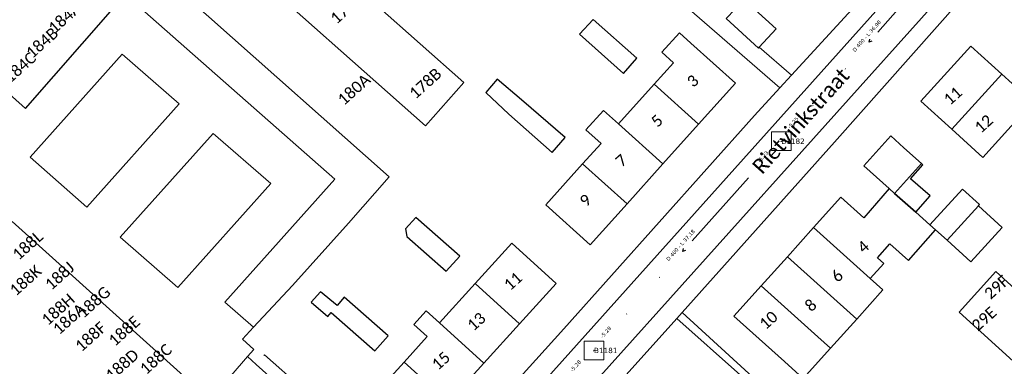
# Model space of a CAD drawing. Header units: metres. Extents: x 113074 to 114313, y 482627 to 483855.
# Tile 18 of 78: x 113465 to 113595, y 483307 to 483353. Entities that reach past the tile are written whole.
import ezdxf
from ezdxf.enums import TextEntityAlignment as Align

# ---------------------------------------------------------------- set-up
doc = ezdxf.new("R2010")
doc.units = ezdxf.units.M
doc.header["$MEASUREMENT"] = 0
doc.linetypes.add('DGN Style 6', pattern=[30.473618, 0.016022, -6.408752, 11.215317, -6.408752, 0.016022, -6.408752])
for name, color, linetype, lineweight in [('BGT-Lijnen - Huisnummer overig (t)', 252, 'Continuous', 13), ('BGT-Lijnen - ORL Straatnaam (t)', 7, 'Continuous', 13), ('BGT-Lijnen - OTD Open verharding  betonstraatstenen(v)', 7, 'Continuous', 13), ('BGT-Lijnen - PND grondvlak pand (v_mv)', 1, 'Continuous', 13), ('BGT-Lijnen - WGD Parkeervlak (v)', 7, 'Continuous', 13), ('BGT-Lijnen - WGD Rijbaan - Lokale weg (v)', 7, 'Continuous', 13), ('BGT-Lijnen - WGD Voetpad (v)', 7, 'Continuous', 13), ('BGT-Lijnen - XXX Brandgang OTD (v)', 7, 'Continuous', 13), ('BGT-Lijnen - XXX Haagvoet BTD (v)', 211, 'Continuous', 13), ('Riolering - BOBs', 7, 'Continuous', 13), ('Riolering - Gemengd riool', 7, 'Continuous', 13), ('Riolering - KNOOP_NUMMER', 7, 'Continuous', 13), ('Riolering - KNOOP_RIOOLPUT', 7, 'Continuous', 13), ('Riolering - Leidingtekst', 7, 'Continuous', 13), ('Riolering - Level 63', 7, 'Continuous', 13), ('Riolering - Stroomrichting', 7, 'Continuous', 13)]:
    doc.layers.add(name, color=color, linetype=linetype, lineweight=lineweight)
doc.styles.add('Style-Calibri', font='calibri.ttf')
doc.styles.add('Style-Verdana', font='verdana.ttf')

# ---------------------------------------------------------------- blocks, each defined once
blk = doc.blocks.new('rioput')
at = {"layer": 'Riolering - Level 63', "linetype": 'Continuous', "lineweight": 13}
blk.add_3dface([(-1.29, 1.24), (1.29, 1.24), (1.29, -1.24), (-1.29, -1.24)], dxfattribs=at)

msp = doc.modelspace()

# ---------------------------------------------------------------- linework, layer by layer
at = {"layer": 'BGT-Lijnen - OTD Open verharding  betonstraatstenen(v)', "linetype": 'Continuous', "lineweight": 13, "flags": 128}
for points in [[(113506.6, 483331.76), (113479.22, 483355.9)], [(113476.88, 483353.99), (113465.63, 483341.14), (113462.64, 483343.83)], [(113466.24, 483334.67), (113478.44, 483348.33), (113485.98, 483341.74)], [(113485.98, 483341.74), (113473.78, 483328.08), (113466.24, 483334.67)], [(113485.8, 483317.45), (113478.18, 483324.08), (113490.5, 483337.83)], [(113490.5, 483337.83), (113498.12, 483331.19), (113485.8, 483317.45)], [(113495.84, 483312.17), (113492.02, 483315.48), (113506.6, 483331.76)], [(113463.89, 483326.17), (113487.44, 483304.93), (113488.63, 483303.86)], [(113495.89, 483309.24), (113494.36, 483310.59), (113495.84, 483312.17)], [(113492.88, 483305.77), (113495.01, 483308.32), (113495.89, 483309.24)]]:
    msp.add_lwpolyline(points, dxfattribs=at)
at = {"layer": 'BGT-Lijnen - PND grondvlak pand (v_mv)', "linetype": 'Continuous', "lineweight": 25, "flags": 128}
for points in [[(113494.34, 483363.81), (113492.67, 483361.83), (113518.58, 483338.84)], [(113560.79, 483355.58), (113558.39, 483353.03), (113562.66, 483349.1)], [(113565.03, 483351.68), (113560.79, 483355.58)], [(113518.58, 483338.84), (113523.67, 483344.58), (113512.13, 483354.81)], [(113465.63, 483341.14), (113476.88, 483353.99)], [(113546.58, 483347.8), (113540.79, 483352.91), (113538.99, 483350.98)], [(113562.66, 483349.1), (113562.78, 483349.23), (113565.03, 483351.68)], [(113538.99, 483350.98), (113544.8, 483345.78), (113546.58, 483347.8)], [(113553.74, 483349.77), (113552.2, 483351.15), (113549.89, 483348.57)], [(113559.62, 483344.49), (113553.74, 483349.77)], [(113594.89, 483345.68), (113590.79, 483349.39), (113584.17, 483342.09)], [(113549.89, 483348.57), (113551.43, 483347.19), (113548.88, 483344.35)], [(113531.3, 483342.27), (113528.09, 483345.03), (113526.57, 483343.25)], [(113584.17, 483342.09), (113588.27, 483338.38), (113594.89, 483345.68)], [(113594.89, 483345.68), (113588.27, 483338.38), (113592.36, 483334.66)], [(113592.36, 483334.66), (113598.99, 483341.97), (113594.89, 483345.68)], [(113462.32, 483343.48), (113462.64, 483343.83), (113465.63, 483341.14)], [(113548.88, 483344.35), (113544.14, 483339.08), (113550.01, 483333.8)], [(113548.88, 483344.35), (113554.75, 483339.07), (113559.62, 483344.49)], [(113550.01, 483333.8), (113554.75, 483339.07), (113548.88, 483344.35)], [(113526.57, 483343.25), (113529.63, 483340.36), (113535.38, 483335.29)], [(113535.38, 483335.29), (113537.08, 483337.3), (113531.3, 483342.27)], [(113544.14, 483339.08), (113542.15, 483340.86), (113539.84, 483338.29)], [(113550.01, 483333.8), (113544.14, 483339.08)], [(113539.84, 483338.29), (113541.83, 483336.5), (113539.4, 483333.8)], [(113580.18, 483337.51), (113576.61, 483333.54), (113579.99, 483330.52)], [(113584.27, 483333.83), (113581.94, 483335.93), (113580.18, 483337.51)], [(113545.28, 483328.53), (113539.4, 483333.8), (113534.54, 483328.38)], [(113539.4, 483333.8), (113545.28, 483328.53), (113550.01, 483333.8)], [(113579.99, 483330.52), (113580.7, 483329.88), (113584.27, 483333.83)], [(113584.27, 483333.83), (113580.7, 483329.88), (113583.51, 483327.39)], [(113582.8, 483331.83), (113584.44, 483333.68), (113584.27, 483333.83)], [(113583.51, 483327.39), (113585.39, 483329.56), (113582.8, 483331.83)], [(113573.59, 483329.39), (113569.98, 483325.38), (113577.47, 483318.63)], [(113579.99, 483330.52), (113576.62, 483326.66), (113573.59, 483329.39)], [(113583.51, 483327.39), (113580.7, 483329.88), (113579.99, 483330.52)], [(113589.68, 483330.47), (113585.36, 483325.75), (113586.13, 483325.06)], [(113591.79, 483328.23), (113591.92, 483328.43), (113589.68, 483330.47)], [(113534.54, 483328.38), (113540.41, 483323.1), (113545.28, 483328.53)], [(113586.13, 483325.06), (113587.64, 483323.7), (113591.79, 483328.23)], [(113591.79, 483328.23), (113587.64, 483323.7), (113590.81, 483320.83)], [(113590.81, 483320.83), (113594.96, 483325.38), (113591.79, 483328.23)], [(113523.12, 483321.58), (113517.32, 483326.71), (113515.96, 483325.18)], [(113586.13, 483325.06), (113585.36, 483325.75), (113583.51, 483327.39)], [(113487.44, 483304.93), (113463.89, 483326.17), (113451.85, 483312.78)], [(113569.98, 483325.38), (113566.5, 483321.51), (113575.68, 483313.25)], [(113577.47, 483318.63), (113569.98, 483325.38)], [(113515.96, 483325.18), (113516.14, 483324.18), (113521.31, 483319.58)], [(113582.54, 483321), (113586.13, 483325.06)], [(113535.88, 483317.98), (113530.01, 483323.3), (113525.17, 483317.95)], [(113578.43, 483321.37), (113580.08, 483323.21), (113582.54, 483321)], [(113521.31, 483319.58), (113523.12, 483321.58)], [(113566.5, 483321.51), (113563.03, 483317.65), (113570.53, 483310.9)], [(113575.68, 483313.25), (113566.5, 483321.51)], [(113577.47, 483318.63), (113579.26, 483320.62), (113578.43, 483321.37)], [(113601.75, 483312.59), (113594.1, 483319.55), (113589.23, 483314.19)], [(113525.17, 483317.95), (113520.46, 483312.75), (113526.34, 483307.43)], [(113525.17, 483317.95), (113531.04, 483312.63), (113535.88, 483317.98)], [(113526.34, 483307.43), (113531.04, 483312.63), (113525.17, 483317.95)], [(113563.03, 483317.65), (113559.42, 483313.64), (113566.11, 483307.62)], [(113572.21, 483309.39), (113570.53, 483310.9), (113563.03, 483317.65)], [(113575.68, 483313.25), (113579.16, 483317.11), (113577.47, 483318.63)], [(113506.88, 483315.05), (113504.69, 483316.87), (113503.47, 483315.49)], [(113503.47, 483315.49), (113505.66, 483313.6), (113506.09, 483314.14)], [(113513.65, 483311.03), (113507.83, 483316.17), (113506.88, 483315.05)], [(113506.09, 483314.14), (113511.87, 483309.05), (113513.65, 483311.03)], [(113520.46, 483312.75), (113518.69, 483314.36), (113517.04, 483312.54)], [(113589.23, 483314.19), (113596.88, 483307.24), (113601.75, 483312.59)], [(113517.04, 483312.54), (113518.81, 483310.93), (113515.76, 483307.55)], [(113526.34, 483307.43), (113520.46, 483312.75)], [(113570.53, 483310.9), (113572.21, 483309.39), (113575.68, 483313.25)], [(113566.11, 483307.62), (113568.6, 483305.38), (113572.21, 483309.39)], [(113521.63, 483302.24), (113515.76, 483307.55), (113510.91, 483302.21)], [(113515.76, 483307.55), (113521.63, 483302.24), (113526.34, 483307.43)]]:
    msp.add_lwpolyline(points, dxfattribs=at)
at = {"layer": 'BGT-Lijnen - WGD Parkeervlak (v)', "linetype": 'Continuous', "lineweight": 13, "flags": 128}
for points in [[(113513.78, 483332.1), (113489.91, 483353.25), (113482.61, 483359.7)], [(113479.22, 483355.9), (113506.6, 483331.76), (113492.02, 483315.48)], [(113485.98, 483341.74), (113478.44, 483348.33), (113466.24, 483334.67)], [(113466.24, 483334.67), (113473.78, 483328.08), (113485.98, 483341.74)], [(113498.12, 483331.19), (113490.5, 483337.83), (113478.18, 483324.08)], [(113500.98, 483317.68), (113508.42, 483325.97), (113513.78, 483332.1)], [(113478.18, 483324.08), (113485.8, 483317.45), (113498.12, 483331.19)], [(113492.02, 483315.48), (113495.84, 483312.17), (113500.98, 483317.68)]]:
    msp.add_lwpolyline(points, dxfattribs=at)
at = {"layer": 'BGT-Lijnen - WGD Rijbaan - Lokale weg (v)', "linetype": 'Continuous', "lineweight": 13, "flags": 128}
for points in [[(113587.34, 483356.59), (113583.55, 483360.02), (113524.11, 483293.66)], [(113539.83, 483303.56), (113587.34, 483356.59)]]:
    msp.add_lwpolyline(points, dxfattribs=at)
at = {"layer": 'BGT-Lijnen - WGD Voetpad (v)', "linetype": 'Continuous', "lineweight": 13, "flags": 128}
for points in [[(113582.54, 483362.44), (113567.04, 483345.54), (113565.49, 483343.85)], [(113524.11, 483293.66), (113583.55, 483360.02), (113584.06, 483360.6)], [(113588.54, 483357.93), (113587.34, 483356.59), (113539.83, 483303.56)], [(113572.75, 483336.69), (113589.48, 483355.56), (113590.2, 483356.02)], [(113565.49, 483343.85), (113562.16, 483340.22), (113536.91, 483311.97)], [(113551.87, 483313.35), (113552.56, 483314.11), (113572.75, 483336.69)], [(113513.85, 483271.07), (113551.87, 483313.35)], [(113536.91, 483311.97), (113520.39, 483293.68), (113517.55, 483290.48)], [(113495.01, 483308.32), (113492.88, 483305.77), (113500.04, 483299.36)], [(113496.19, 483307.26), (113495.01, 483308.32)], [(113514.27, 483286.86), (113516.4, 483289.17), (113496.19, 483307.26)]]:
    msp.add_lwpolyline(points, dxfattribs=at)
at = {"layer": 'BGT-Lijnen - XXX Brandgang OTD (v)', "linetype": 'Continuous', "lineweight": 13, "flags": 128}
for points in [[(113544.22, 483362.34), (113565.49, 483343.85), (113567.04, 483345.54)], [(113562.66, 483349.1), (113558.39, 483353.03)], [(113567.04, 483345.54), (113562.78, 483349.23), (113562.66, 483349.1)], [(113552.56, 483314.11), (113551.87, 483313.35), (113560.28, 483305.83)], [(113567.11, 483300.85), (113552.56, 483314.11)]]:
    msp.add_lwpolyline(points, dxfattribs=at)
at = {"layer": 'BGT-Lijnen - XXX Haagvoet BTD (v)', "linetype": 'DGN Style 6', "lineweight": 13, "flags": 128}
for points in [[(113497.27, 483308.53), (113496.19, 483307.26), (113516.4, 483289.17)], [(113508.35, 483298.74), (113497.27, 483308.53)]]:
    msp.add_lwpolyline(points, dxfattribs=at)
at = {"layer": 'Riolering - Gemengd riool', "color": 94, "linetype": 'DGN Style 6', "lineweight": 13, "flags": 128}
for points in [[(113590.2, 483364.5), (113565.7, 483336.8)], [(113565.7, 483336.8), (113540.9, 483309.1)], [(113540.9, 483309.1), (113518.6, 483284.2)]]:
    msp.add_lwpolyline(points, dxfattribs=at)
at = {"layer": 'Riolering - KNOOP_RIOOLPUT', "color": 7, "linetype": 'Continuous', "lineweight": 13}
for p in [(113565.7, 483336.8), (113540.9, 483309.1)]:
    msp.add_point(p, dxfattribs=at)
at = {"layer": 'Riolering - Stroomrichting', "color": 30, "linetype": 'Continuous', "lineweight": 25, "flags": 128}
for points in [[(113577.37, 483350.29), (113577.29, 483349.9)], [(113577.67, 483350.03), (113577.29, 483349.9)], [(113552.72, 483322.6), (113552.63, 483322.21)], [(113553.01, 483322.33), (113552.63, 483322.21)]]:
    msp.add_lwpolyline(points, dxfattribs=at)

# ---------------------------------------------------------------- block references
at = {"layer": 'Riolering - Level 63', "linetype": 'Continuous', "lineweight": 13}
for p in [(113565.7, 483336.8), (113540.9, 483309.1)]:
    msp.add_blockref('rioput', p, dxfattribs=at)

# ---------------------------------------------------------------- texts
at = {"layer": 'BGT-Lijnen - Huisnummer overig (t)', "linetype": 'Continuous', "lineweight": 13, "style": 'Style-Calibri'}
for s, p in [('178A', (113508.15, 483354.41)), ('184A', (113470.82, 483353.15)), ('184B', (113467.83, 483349.83)), ('184C', (113464.91, 483346.57)), ('178B', (113518.57, 483344.46)), ('180A', (113509.12, 483343.65)), ('3', (113553.98, 483344.78)), ('11', (113588.4, 483342.82)), ('5', (113549.24, 483339.51)), ('12', (113592.49, 483339.11)), ('7', (113544.52, 483334.25)), ('9', (113539.78, 483328.97)), ('188L', (113465.92, 483323.02)), ('4', (113576.55, 483322.82)), ('188K', (113465.64, 483318.37)), ('188J', (113470.15, 483318.97)), ('11', (113530.17, 483318.28)), ('6', (113573.09, 483318.98)), ('29F', (113594.19, 483317.48)), ('188H', (113469.95, 483314.53)), ('188G', (113474.67, 483315.5)), ('186A', (113471.42, 483313.28)), ('8', (113569.59, 483315.09)), ('29E', (113592.54, 483313.3)), ('188E', (113478.71, 483311.68)), ('13', (113525.33, 483312.93)), ('10', (113564, 483313.11)), ('188F', (113474.26, 483310.93)), ('188C', (113482.89, 483307.96)), ('188D', (113478.43, 483307.19)), ('15', (113520.63, 483307.74))]:
    msp.add_text(s, height=1.5, rotation=41.85, dxfattribs=at).set_placement(p, align=Align.MIDDLE_CENTER)
at = {"layer": 'BGT-Lijnen - ORL Straatnaam (t)', "color": 7, "linetype": 'Continuous', "lineweight": 13, "style": 'Style-Calibri'}
msp.add_text('Rietvinkstraat', height=2, rotation=48.1417, dxfattribs=at).set_placement((113568.28, 483339.51), align=Align.MIDDLE_CENTER)
at = {"layer": 'Riolering - BOBs', "color": 7, "linetype": 'Continuous', "lineweight": 13, "style": 'Style-Verdana'}
for s, rotation, p in [('-5.25', 48.5068, (113567.44, 483339.07)), ('-5.23', 48.1619, (113563.45, 483334.58)), ('-5.28', 48.1619, (113542.65, 483311.36)), ('-5.28', 48.1512, (113538.65, 483306.89))]:
    msp.add_text(s, height=0.5, rotation=rotation, dxfattribs=at).set_placement(p, align=Align.CENTER)
at = {"layer": 'Riolering - KNOOP_NUMMER', "color": 7, "linetype": 'Continuous', "lineweight": 13, "style": 'Style-Verdana'}
for s, p in [('B1182', (113565.7, 483336.8)), ('B1181', (113540.9, 483309.1))]:
    msp.add_text(s, height=0.7, dxfattribs=at).set_placement(p, align=Align.MIDDLE_LEFT)
at = {"layer": 'Riolering - Leidingtekst', "color": 7, "linetype": 'Continuous', "lineweight": 13, "style": 'Style-Verdana'}
for s, rotation, p in [('D 400 - L 36.98', 48.508, (113577.2, 483350.56)), ('D 400 - L 37.18', 48.1617, (113552.55, 483322.87))]:
    msp.add_text(s, height=0.5, rotation=rotation, dxfattribs=at).set_placement(p, align=Align.CENTER)

doc.saveas('drawing.dxf')
